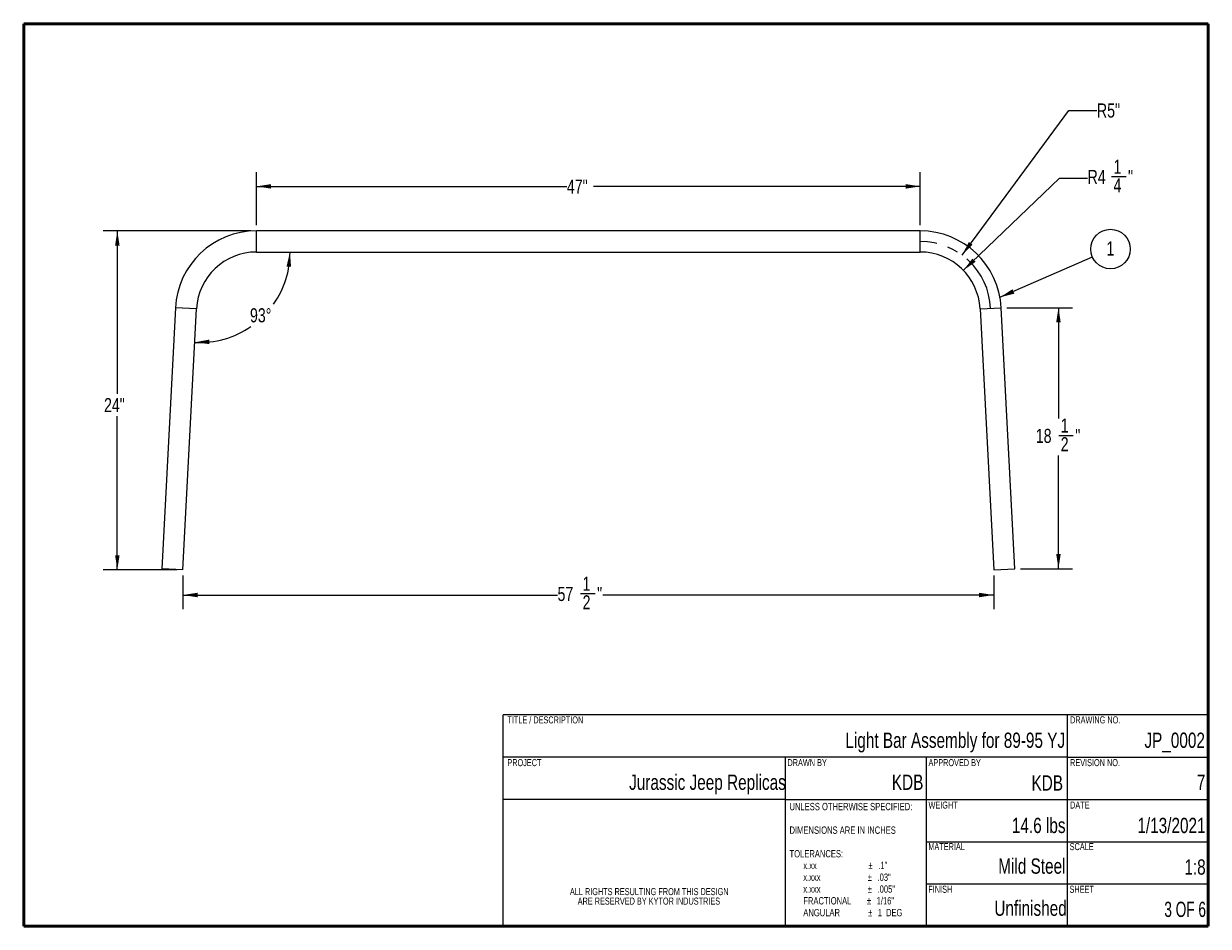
# Paper-space layout 'Tube Bar' of a CAD drawing. Header units: inches. Extents: x 0.2 to 10.8, y 0.2 to 8.2.
import ezdxf

# ---------------------------------------------------------------- set-up
doc = ezdxf.new("R2010")
doc.units = ezdxf.units.IN
doc.header["$MEASUREMENT"] = 0
doc.linetypes.add('CENTERX2', pattern=[0.8, 0.5, -0.1, 0.1, -0.1])
doc.styles.add('SLDTEXTSTYLE0', font='TXT', dxfattribs={"width": 0.75})
doc.styles.add('SLDTEXTSTYLE1', font='TXT', dxfattribs={"width": 0.666667})
doc.dimstyles.new('SLDDIMSTYLE0', dxfattribs={"dimtxt": 0.18, "dimasz": 0.13, "dimexe": 0, "dimexo": 0.0625, "dimgap": 0, "dimtad": 0, "dimtih": 1, "dimtoh": 1, "dimdec": 0, "dimrnd": 1e-09, "dimzin": 0, "dimdsep": 46, "dimlunit": 5, "dimtxsty": 'Standard', "dimsah": 1, "dimcen": 0.09, "dimadec": 0, "dimazin": 0, "dimtfac": 0.13, "dimtdec": 0, "dimtofl": 0, "dimtmove": 0, "dimatfit": 3, "dimfxl": 0, "dimfrac": 2, "dimtolj": 1, "dimtzin": 0, "dimarcsym": 0})
doc.dimstyles.new('SLDDIMSTYLE5', dxfattribs={"dimtxt": 0.125, "dimasz": 0.13, "dimexe": 0, "dimexo": 0.0625, "dimgap": 0.03125, "dimtad": 0, "dimtih": 1, "dimtoh": 1, "dimdec": 6, "dimlfac": 8, "dimrnd": 1e-09, "dimzin": 12, "dimdsep": 46, "dimlunit": 5, "dimtxsty": 'SLDTEXTSTYLE0', "dimsah": 1, "dimcen": 0.09, "dimadec": 0, "dimazin": 3, "dimtfac": 1, "dimtdec": 4, "dimtofl": 0, "dimtmove": 0, "dimatfit": 3, "dimfxl": 0, "dimfrac": 2, "dimtolj": 1, "dimtzin": 12, "dimarcsym": 0})
doc.dimstyles.new('SLDDIMSTYLE6', dxfattribs={"dimtxt": 0.125, "dimasz": 0.13, "dimexe": 0, "dimexo": 0.0625, "dimgap": 0.03125, "dimtad": 0, "dimtih": 1, "dimtoh": 1, "dimdec": 4, "dimlfac": 8, "dimzin": 12, "dimdsep": 46, "dimlunit": 5, "dimtxsty": 'SLDTEXTSTYLE0', "dimsah": 1, "dimcen": 0.09, "dimadec": 0, "dimazin": 3, "dimtfac": 1, "dimtdec": 0, "dimtofl": 0, "dimtmove": 0, "dimatfit": 3, "dimfxl": 0, "dimfrac": 2, "dimtolj": 1, "dimtzin": 12, "dimarcsym": 0})
doc.dimstyles.new('SLDDIMSTYLE7', dxfattribs={"dimtxt": 0.125, "dimasz": 0.13, "dimexe": 0, "dimexo": 0.0625, "dimgap": 0.03125, "dimtad": 0, "dimtih": 1, "dimtoh": 1, "dimdec": 4, "dimlfac": 8, "dimrnd": 1e-09, "dimzin": 12, "dimdsep": 46, "dimlunit": 5, "dimtxsty": 'SLDTEXTSTYLE0', "dimsah": 1, "dimcen": 0.09, "dimadec": 0, "dimazin": 3, "dimtfac": 1, "dimtdec": 4, "dimtofl": 0, "dimtmove": 0, "dimatfit": 3, "dimfxl": 0, "dimfrac": 2, "dimtolj": 1, "dimtzin": 12, "dimarcsym": 0})
doc.dimstyles.new('SLDDIMSTYLE8', dxfattribs={"dimtxt": 0.125, "dimasz": 0.13, "dimexe": 0, "dimexo": 0.0625, "dimgap": 0.03125, "dimtad": 0, "dimtih": 1, "dimtoh": 1, "dimdec": 4, "dimlfac": 8, "dimrnd": 1e-09, "dimzin": 12, "dimdsep": 46, "dimlunit": 5, "dimtxsty": 'SLDTEXTSTYLE0', "dimsah": 1, "dimcen": 0, "dimadec": 0, "dimazin": 3, "dimtfac": 1, "dimtdec": 4, "dimtofl": 0, "dimtmove": 0, "dimatfit": 3, "dimfxl": 0, "dimfrac": 2, "dimtolj": 1, "dimtzin": 12, "dimarcsym": 0})

# ---------------------------------------------------------------- blocks, each defined once
blk = doc.blocks.new('SW_NOTE_0_10')
at = {"color": 0, "linetype": 'Continuous', "lineweight": 0, "char_height": 0.065, "attachment_point": 1}
for s, insert, style in [('UNLESS OTHERWISE SPECIFIED:', (0, 0.084), 'SLDTEXTSTYLE0'), ('DIMENSIONS ARE IN INCHES', (0, -0.125), 'SLDTEXTSTYLE0'), ('TOLERANCES:', (0, -0.334), 'SLDTEXTSTYLE0'), ('x.xx', (0.122, -0.438), 'SLDTEXTSTYLE0'), ('%%p', (0.7, -0.438), 'SLDTEXTSTYLE0'), ('.1"', (0.786, -0.438), 'SLDTEXTSTYLE0'), ('x.xxx', (0.122, -0.542), 'SLDTEXTSTYLE0'), ('%%p', (0.693, -0.542), 'SLDTEXTSTYLE0'), ('.03"', (0.78, -0.542), 'SLDTEXTSTYLE0'), ('x.xxx', (0.122, -0.647), 'SLDTEXTSTYLE0'), ('%%p', (0.693, -0.647), 'SLDTEXTSTYLE0'), ('.005"', (0.78, -0.647), 'SLDTEXTSTYLE0'), ('FRACTIONAL', (0.122, -0.751), 'SLDTEXTSTYLE0'), ('%%p', (0.686, -0.751), 'SLDTEXTSTYLE0'), ('1/16"', (0.772, -0.751), 'SLDTEXTSTYLE0'), ('ANGULAR', (0.122, -0.856), 'SLDTEXTSTYLE0'), ('%%p', (0.697, -0.856), 'SLDTEXTSTYLE0'), ('1  DEG', (0.783, -0.856), 'SLDTEXTSTYLE1')]:
    blk.add_mtext(s, dxfattribs=dict(at, insert=insert, style=style))
blk = doc.blocks.new('SW_NOTE_0_11')
at = {"color": 0, "linetype": 'Continuous', "lineweight": 0, "char_height": 0.0625, "attachment_point": 2, "style": 'SLDTEXTSTYLE0'}
for s, insert in [('ALL RIGHTS RESULTING FROM THIS DESIGN', (0.813, 0.081)), ('ARE RESERVED BY KYTOR INDUSTRIES', (0.81, -0.003))]:
    blk.add_mtext(s, dxfattribs=dict(at, insert=insert))
blk = doc.blocks.new('_D_3')
at = {"color": 7, "linetype": 'Continuous', "lineweight": 0}
for p, q in [((8.964, 5.733), (9.547, 5.733)), ((9.422, 5.733), (9.422, 4.751)), ((9.424, 4.6), (9.553, 4.6)), ((9.422, 3.419), (9.422, 4.424)), ((9.086, 3.419), (9.547, 3.419))]:
    blk.add_line(p, q, dxfattribs=at)
at = {"color": 7, "linetype": 'Continuous', "lineweight": 18}
for points in [[(9.422, 5.733), (9.402, 5.603), (9.442, 5.603)], [(9.422, 3.419), (9.442, 3.549), (9.402, 3.549)]]:
    blk.add_solid(points, dxfattribs=at)
at = {"color": 7, "linetype": 'Continuous', "lineweight": 18, "char_height": 0.125, "attachment_point": 1, "style": 'SLDTEXTSTYLE0'}
for s, insert in [('1', (9.442, 4.75)), ('18', (9.221, 4.659)), ('"', (9.571, 4.659)), ('2', (9.442, 4.585))]:
    blk.add_mtext(s, dxfattribs=dict(at, insert=insert))
blk = doc.blocks.new('_D_4')
at = {"color": 7, "linetype": 'Continuous', "lineweight": 18}
for start, end in [(324.8653, 0), (267, 304.6078)]:
    blk.add_arc((1.809, 6.226), 0.802, start, end, dxfattribs=at)
for points in [[(2.61, 6.226), (2.58, 6.098), (2.62, 6.095)], [(1.767, 5.426), (1.897, 5.41), (1.896, 5.45)]]:
    blk.add_solid(points, dxfattribs=at)
at = {"color": 7, "linetype": 'Continuous', "lineweight": 18, "insert": (2.256, 5.728), "char_height": 0.125, "attachment_point": 1, "style": 'SLDTEXTSTYLE0'}
blk.add_mtext('93°', dxfattribs=at)
blk = doc.blocks.new('_D_5')
at = {"color": 7, "linetype": 'Continuous', "lineweight": 0}
for p, q in [((2.313, 6.464), (2.313, 6.933)), ((8.197, 6.464), (8.197, 6.933)), ((2.313, 6.808), (5.065, 6.808)), ((8.197, 6.808), (5.302, 6.808))]:
    blk.add_line(p, q, dxfattribs=at)
at = {"color": 7, "linetype": 'Continuous', "lineweight": 18}
for points in [[(2.313, 6.808), (2.443, 6.788), (2.443, 6.828)], [(8.197, 6.808), (8.067, 6.828), (8.067, 6.788)]]:
    blk.add_solid(points, dxfattribs=at)
at = {"color": 7, "linetype": 'Continuous', "lineweight": 18, "insert": (5.065, 6.869), "char_height": 0.125, "attachment_point": 1, "style": 'SLDTEXTSTYLE0'}
blk.add_mtext('47"', dxfattribs=at)
blk = doc.blocks.new('_D_6')
at = {"color": 7, "linetype": 'Continuous', "lineweight": 0}
for p, q in [((2.263, 6.414), (0.955, 6.414)), ((1.08, 6.414), (1.08, 4.969)), ((1.08, 3.409), (1.08, 4.77)), ((1.611, 3.409), (0.955, 3.409))]:
    blk.add_line(p, q, dxfattribs=at)
at = {"color": 7, "linetype": 'Continuous', "lineweight": 18}
for points in [[(1.08, 6.414), (1.06, 6.284), (1.1, 6.284)], [(1.08, 3.409), (1.1, 3.539), (1.06, 3.539)]]:
    blk.add_solid(points, dxfattribs=at)
at = {"color": 7, "linetype": 'Continuous', "lineweight": 18, "insert": (0.962, 4.932), "char_height": 0.125, "attachment_point": 1, "style": 'SLDTEXTSTYLE0'}
blk.add_mtext('24"', dxfattribs=at)
blk = doc.blocks.new('_D_7')
at = {"color": 7, "linetype": 'Continuous', "lineweight": 0}
for p, q in [((8.579, 6.064), (9.43, 6.882)), ((9.43, 6.882), (9.68, 6.882)), ((9.892, 6.895), (10.021, 6.895))]:
    blk.add_line(p, q, dxfattribs=at)
at = {"color": 7, "linetype": 'Continuous', "lineweight": 18}
blk.add_solid([(8.579, 6.064), (8.687, 6.139), (8.659, 6.168)], dxfattribs=at)
at = {"color": 7, "linetype": 'Continuous', "lineweight": 18, "char_height": 0.125, "attachment_point": 1, "style": 'SLDTEXTSTYLE0'}
for s, insert in [('1', (9.91, 7.045)), ('R4', (9.68, 6.954)), ('"', (10.039, 6.954)), ('4', (9.91, 6.88))]:
    blk.add_mtext(s, dxfattribs=dict(at, insert=insert))
blk = doc.blocks.new('_D_8')
at = {"color": 7, "linetype": 'Continuous', "lineweight": 0}
for p, q in [((8.567, 6.198), (9.513, 7.481)), ((9.513, 7.481), (9.763, 7.481))]:
    blk.add_line(p, q, dxfattribs=at)
at = {"color": 7, "linetype": 'Continuous', "lineweight": 18}
blk.add_solid([(8.567, 6.198), (8.661, 6.291), (8.628, 6.315)], dxfattribs=at)
at = {"color": 7, "linetype": 'Continuous', "lineweight": 18, "insert": (9.763, 7.543), "char_height": 0.125, "attachment_point": 1, "style": 'SLDTEXTSTYLE0'}
blk.add_mtext('R5"', dxfattribs=at)
blk = doc.blocks.new('_D_9')
at = {"color": 7, "linetype": 'Continuous', "lineweight": 0}
for p, q in [((1.661, 3.359), (1.661, 3.061)), ((8.848, 3.359), (8.848, 3.061)), ((1.661, 3.186), (4.982, 3.186)), ((5.186, 3.199), (5.315, 3.199)), ((8.848, 3.186), (5.384, 3.186))]:
    blk.add_line(p, q, dxfattribs=at)
at = {"color": 7, "linetype": 'Continuous', "lineweight": 18}
for points in [[(1.661, 3.186), (1.791, 3.166), (1.791, 3.206)], [(8.848, 3.186), (8.718, 3.206), (8.718, 3.166)]]:
    blk.add_solid(points, dxfattribs=at)
at = {"color": 7, "linetype": 'Continuous', "lineweight": 18, "char_height": 0.125, "attachment_point": 1, "style": 'SLDTEXTSTYLE0'}
for s, insert in [('57', (4.982, 3.258)), ('1', (5.204, 3.349)), ('"', (5.333, 3.258)), ('2', (5.204, 3.184))]:
    blk.add_mtext(s, dxfattribs=dict(at, insert=insert))
blk = doc.blocks.new('SW_NOTE_0_12')
at = {"color": 0, "linetype": 'Continuous', "lineweight": 0}
blk.add_circle((0.16, 0.07), 0.175, dxfattribs=at)
at = {"color": 0, "linetype": 'Continuous', "lineweight": 0, "insert": (0.159, 0.137), "char_height": 0.125, "attachment_point": 2, "style": 'SLDTEXTSTYLE0'}
blk.add_mtext('1', dxfattribs=at)

psp = doc.layouts.new('Tube Bar')

# ---------------------------------------------------------------- linework, layer by layer
at = {"color": 7, "linetype": 'Continuous', "lineweight": 50}
for p, q in [((0.25, 0.25), (0.25, 8.25)), ((0.25, 8.25), (10.75, 8.25)), ((10.75, 8.25), (10.75, 0.25)), ((10.75, 0.25), (0.25, 0.25))]:
    psp.add_line(p, q, dxfattribs=at)
at = {"color": 7, "linetype": 'Continuous', "lineweight": 25}
for p, q in [((8.19670317, 6.41385038), (2.31278606, 6.41385038)), ((2.31278606, 6.22635038), (8.19670317, 6.22635038)), ((1.59502108, 5.73271685), (1.47375158, 3.41875688)), ((1.66099461, 3.40894389), (1.78226412, 5.72290386)), ((8.72722511, 5.72290386), (8.84849461, 3.40894389)), ((9.03573765, 3.41875688), (8.91446815, 5.73271685)), ((1.66099461, 3.40894389), (1.47375158, 3.41875688)), ((8.84849461, 3.40894389), (9.03573765, 3.41875688))]:
    psp.add_line(p, q, dxfattribs=at)
at = {"color": 8, "linetype": 'Continuous', "lineweight": 25}
for p, q in [((2.31278606, 6.22635038), (2.31278606, 6.41385038)), ((8.19670317, 6.22635038), (8.19670317, 6.41385038)), ((1.78226412, 5.72290386), (1.59502108, 5.73271685)), ((8.72722511, 5.72290386), (8.91446815, 5.73271685))]:
    psp.add_line(p, q, dxfattribs=at)
at = {"color": 7, "linetype": 'Continuous', "lineweight": 18}
for p, q in [((10.75021842, 2.12477492), (4.50021842, 2.12477492)), ((4.50021842, 0.24977492), (4.50021842, 2.12477492)), ((9.50021842, 2.12477492), (9.50021842, 0.24977492)), ((9.50021842, 1.74977492), (4.50021842, 1.74977492)), ((7.00021842, 1.74977492), (7.00021842, 0.24977492)), ((8.25021842, 1.74977492), (8.25021842, 0.24977492)), ((9.50021842, 1.74977492), (10.75021842, 1.74977492)), ((7.00021842, 1.37477492), (4.50021842, 1.37477492)), ((7.00021842, 1.37477492), (10.75021842, 1.37477492)), ((8.25021842, 0.99977492), (10.75021842, 0.99977492)), ((8.25021842, 0.62477492), (10.75021842, 0.62477492))]:
    psp.add_line(p, q, dxfattribs=at)
at = {"color": 7, "linetype": 'Continuous', "lineweight": 25}
for centre, radius, start, end in [((2.31278606, 5.69510038), 0.71875, 90, 177), ((8.19670317, 5.69510038), 0.71875, 3, 90), ((2.31278606, 5.69510038), 0.53125, 90, 177), ((8.19670317, 5.69510038), 0.53125, 3, 90)]:
    psp.add_arc(centre, radius, start, end, dxfattribs=at)
at = {"color": 7, "linetype": 'CENTERX2', "lineweight": 18}
psp.add_arc((8.19670317, 5.69510038), 0.625, 2.900173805, 89.837938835, dxfattribs=at)

# ---------------------------------------------------------------- block references
at = {"color": 7, "linetype": 'Continuous', "lineweight": 0}
for name, p in [('SW_NOTE_0_12', (9.72326268, 6.18277649)), ('SW_NOTE_0_10', (7.0381283, 1.2595368)), ('SW_NOTE_0_11', (4.98177907, 0.5075623))]:
    psp.add_blockref(name, p, dxfattribs=at)

# ---------------------------------------------------------------- texts
for s, insert, char_height, attachment_point, style in [('TITLE / DESCRIPTION', (4.53726477, 2.11065209), 0.0625, 1, 'SLDTEXTSTYLE0'), ('DRAWING NO.', (9.52494428, 2.11065209), 0.0625, 1, 'SLDTEXTSTYLE0'), ('Light Bar Assembly for 89-95 YJ', (9.48099989, 1.96669565), 0.1354166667, 3, 'SLDTEXTSTYLE0'), ('JP_0002', (10.72022791, 1.96669565), 0.135416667, 3, 'SLDTEXTSTYLE0'), ('PROJECT', (4.53726477, 1.73182383), 0.0625, 1, 'SLDTEXTSTYLE0'), ('DRAWN BY', (7.02001649, 1.73182383), 0.0625, 1, 'SLDTEXTSTYLE0'), ('APPROVED BY', (8.27016168, 1.73182383), 0.0625, 1, 'SLDTEXTSTYLE0'), ('REVISION NO.', (9.52494428, 1.73182383), 0.0625, 1, 'SLDTEXTSTYLE0'), ('Jurassic Jeep Replicas', (7.00534945, 1.59439853), 0.1354166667, 3, 'SLDTEXTSTYLE0'), ('KDB', (8.2246098, 1.59439853), 0.135416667, 3, 'SLDTEXTSTYLE0'), ('KDB', (9.46255541, 1.58787356), 0.135416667, 3, 'SLDTEXTSTYLE0'), ('7', (10.72377004, 1.59439853), 0.13541667, 3, 'SLDTEXTSTYLE0'), ('WEIGHT', (8.27016168, 1.35562516), 0.0625, 1, 'SLDTEXTSTYLE0'), ('DATE', (9.52494428, 1.35562516), 0.0625, 1, 'SLDTEXTSTYLE0'), ('14.6 lbs', (9.48483571, 1.21167489), 0.135416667, 3, 'SLDTEXTSTYLE0'), ('1/13/2021', (10.72561396, 1.21167489), 0.135416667, 3, 'SLDTEXTSTYLE0'), ('MATERIAL', (8.26861389, 0.98735014), 0.0625, 1, 'SLDTEXTSTYLE0'), ('SCALE', (9.52154265, 0.98735014), 0.0625, 1, 'SLDTEXTSTYLE0'), ('Mild Steel', (9.48458498, 0.85134246), 0.135416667, 3, 'SLDTEXTSTYLE0'), ('1:8', (10.7267923, 0.84306937), 0.135416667, 3, 'SLDTEXTSTYLE0'), ('FINISH', (8.26830754, 0.60916578), 0.0625, 1, 'SLDTEXTSTYLE0'), ('SHEET', (9.52012888, 0.60916578), 0.0625, 1, 'SLDTEXTSTYLE0'), ('Unfinished', (9.49536822, 0.4780445), 0.135416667, 3, 'SLDTEXTSTYLE0'), ('3 OF 6', (10.72947976, 0.46785578), 0.135416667, 3, 'SLDTEXTSTYLE1')]:
    psp.add_mtext(s, dxfattribs=dict(at, insert=insert, char_height=char_height, attachment_point=attachment_point, style=style))

# ---------------------------------------------------------------- dimensions: what is measured, and where the dimension line sits
at = {"color": 7, "linetype": 'Continuous', "lineweight": 18}
for mpoint, picture, middle in [((8.56745465, 6.19825874), '_D_8', (9.88539232, 7.48124736)), ((8.57945119, 6.0635166), '_D_7', (9.88539232, 6.88222703))]:
    dim = psp.add_radius_dim(center=(8.19670317, 5.69510038), mpoint=mpoint, dimstyle='SLDDIMSTYLE8', dxfattribs=at)
    dim.commit()
    dim.dimension.update_dxf_attribs({"geometry": picture, "text_midpoint": middle, "dimtype": 164})
dim = psp.add_linear_dim(base=(8.19670317, 6.80755117), p1=(2.31278606, 6.41385038), p2=(8.19670317, 6.41385038), dimstyle='SLDDIMSTYLE7', dxfattribs=at)
dim.commit()
dim.dimension.update_dxf_attribs({"geometry": '_D_5', "text_midpoint": (5.18343653, 6.80755117), "dimtype": 160})
for base, p1, p2, angle, dimstyle, picture, middle in [((1.08000017, 6.41385038), (1.66099461, 3.40894389), (2.31278606, 6.41385038), 90, 'SLDDIMSTYLE7', '_D_6', (1.08000017, 4.86970728)), ((9.42163036, 3.41875688), (8.91446815, 5.73271685), (9.03573765, 3.41875688), 90, 'SLDDIMSTYLE5', '_D_3', (9.42163036, 4.58724179)), ((8.84849461, 3.18623158), (1.66099461, 3.40894389), (8.84849461, 3.40894389), 0, 'SLDDIMSTYLE5', '_D_9', (5.18343653, 3.18623158))]:
    dim = psp.add_linear_dim(base=base, p1=p1, p2=p2, angle=angle, dimstyle=dimstyle, dxfattribs=at)
    dim.commit()
    dim.dimension.update_dxf_attribs({"geometry": picture, "text_midpoint": middle, "dimtype": 160})
dim = psp.add_angular_dim_2l(base=(2.02695545, 5.45507149), line1=((8.19670317, 6.22635038), (2.31278606, 6.22635038)), line2=((1.78226412, 5.72290386), (1.66099461, 3.40894389)), dimstyle='SLDDIMSTYLE6', dxfattribs=at)
dim.commit()
dim.dimension.update_dxf_attribs({"geometry": '_D_4', "text_midpoint": (2.38165597, 5.66582243), "dimtype": 162})

# ---------------------------------------------------------------- leaders
at = {"color": 7, "linetype": 'Continuous', "lineweight": 0}
psp.add_leader([(8.90365257, 5.82480819), (9.72326268, 6.18277649)], dimstyle='SLDDIMSTYLE0', dxfattribs=at)

doc.saveas('drawing.dxf')
